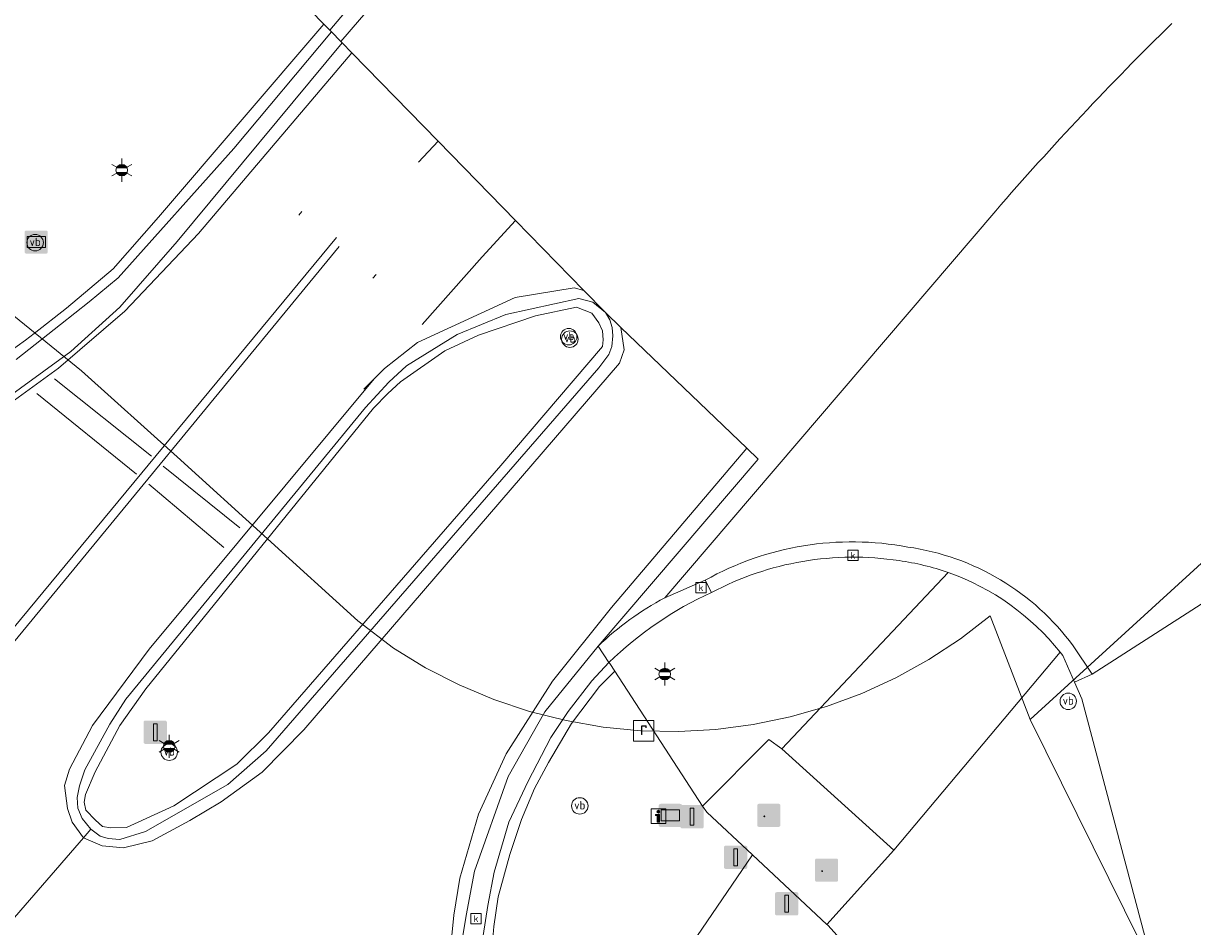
# Model space of a CAD drawing. Header units: metres. Extents: x 163628 to 167855, y 402678 to 405435.
# Tile 49 of 256: x 164125 to 164157, y 402999 to 403024. Entities that reach past the tile are written whole.
import ezdxf
from ezdxf.enums import TextEntityAlignment as Align

# ---------------------------------------------------------------- set-up
doc = ezdxf.new("R2010")
doc.units = ezdxf.units.M
doc.layers.get('0').update_dxf_attribs({"lineweight": 25})
for name, color, linetype, lineweight in [('X-CA190022.004-UO-BGT_Ondergrond$0$GE_214_Wegmarkering_Lijn_GEM', 253, 'Continuous', 9), ('X-CA190022.004-UO-BGT_Ondergrond$0$GE_311_WGDRijbaanRegionaleweg_Vlak_GEM', 253, 'Continuous', 9), ('X-CA190022.004-UO-BGT_Ondergrond$0$GE_314_WGDRijbaanLokaleweg_Vlak_GEM', 253, 'Continuous', 9), ('X-CA190022.004-UO-BGT_Ondergrond$0$GE_322_WGDInrit_Vlak_GEM', 253, 'Continuous', 9), ('X-CA190022.004-UO-BGT_Ondergrond$0$GE_351_OWGVerkeerseiland_Vlak_GEM', 253, 'Continuous', 9), ('X-CA190022.004-UO-BGT_Ondergrond$0$GE_361_OWGBerm_Vlak_GEM', 253, 'Continuous', 9), ('X-CA190022.004-UO-BGT_Ondergrond$0$GE_363_OWGBerm_openverharding_Vlak_GEM', 253, 'Continuous', 9), ('X-CA190022.004-UO-BGT_Ondergrond$0$GE_364_OWGBerm_halfverhard_Vlak_GEM', 253, 'Continuous', 9), ('X-CA190022.004-UO-BGT_Ondergrond$0$GE_367_OWGBerm_groenvoorziening_grasenk_GEM', 253, 'Continuous', 9), ('X-CA190022.004-UO-BGT_Ondergrond$0$GE_401_OTDErf_Vlak_GEM', 253, 'Continuous', 9), ('X-CA190022.004-UO-BGT_Ondergrond$0$GE_413_OTDOpenverharding_tegels_Vlak_GEM', 253, 'Continuous', 9), ('X-CA190022.004-UO-BGT_Ondergrond$0$GE_4622_GBKN_Paal_steen_Punt_GEM', 253, 'Continuous', 9), ('X-CA190022.004-UO-BGT_Ondergrond$0$GE_811_BRDInformatiebord_Punt_GEM', 253, 'Continuous', 9), ('X-CA190022.004-UO-BGT_Ondergrond$0$GE_812_BRDPlaatsnaambord_Punt_GEM', 253, 'Continuous', 9), ('X-CA190022.004-UO-BGT_Ondergrond$0$GE_814_BRDVerkeersbord_Punt_GEM', 253, 'Continuous', 9), ('X-CA190022.004-UO-BGT_Ondergrond$0$GE_836_KSTOpenbareVerlichtingskast_Punt_GEM', 253, 'Continuous', 9), ('X-CA190022.004-UO-BGT_Ondergrond$0$GE_837_KSTVerkeersregelinstallatiekast_Punt_GEM', 253, 'Continuous', 9), ('X-CA190022.004-UO-BGT_Ondergrond$0$GE_861_PALLichtmast_Punt_GEM', 253, 'Continuous', 9), ('X-CA190022.004-UO-BGT_Ondergrond$0$GE_863_PalPortaal_Punt_GEM', 253, 'Continuous', 9), ('X-CA190022.004-UO-BGT_Ondergrond$0$GE_869_PalAfsluitpaal_Punt_GEM', 253, 'Continuous', 9), ('X-CA190022.004-UO-BGT_Ondergrond$0$GE_885_PutInspectieofRioolput_Punt_GEM', 253, 'Continuous', 9), ('X-CA190022.004-UO-BGT_Ondergrond$0$GE_886_PutKolk_Punt_GEM', 253, 'Continuous', 9), ('X-CA190022.004-UO-BGT_Ondergrond$0$N-WE-IE-MEUBILAIR_WEGMEUBILAIR_VERKEERSBORD-S', 253, 'Continuous', 9), ('X-CA190022.004-UO-BGT_Ondergrond$0$N-WE-RI-PUT_INSPECTIE-S', 253, 'Continuous', 9), ('X-CA190022.004-UO-KAD_Percelen$0$B-WE-KG-GRENS_PERCEEL-GV', 150, 'Continuous', 9)]:
    doc.layers.add(name, color=color, linetype=linetype, lineweight=lineweight)
doc.styles.add('X-CA190022.004-UO-BGT_Ondergrond$0$NLCS-ISO', font='NLCS-ISO.ttf')

# ---------------------------------------------------------------- blocks, each defined once
blk = doc.blocks.new('*U7')
at = {"layer": 'X-CA190022.004-UO-BGT_Ondergrond$0$GE_4622_GBKN_Paal_steen_Punt_GEM'}
h = blk.add_hatch(color=222, dxfattribs=at)
edge = h.paths.add_edge_path()
edge.add_spline(control_points=[(-15.9, -13.6), (-15.9, -15.4), (-13.6, -15.9)], knot_values=[0, 0, 0, 1, 1, 1], degree=2, periodic=0)
edge.add_line((-13.6, -15.9), (13.6, -15.9))
edge.add_spline(control_points=[(13.6, -15.9), (15.4, -15.9), (15.9, -13.6)], knot_values=[0, 0, 0, 1, 1, 1], degree=2, periodic=0)
edge.add_line((15.9, -13.6), (15.9, 13.6))
edge.add_spline(control_points=[(15.9, 13.6), (15.9, 15.4), (13.6, 15.9)], knot_values=[0, 0, 0, 1, 1, 1], degree=2, periodic=0)
edge.add_line((13.6, 15.9), (-13.6, 15.9))
edge.add_spline(control_points=[(-13.6, 15.9), (-15.5, 15.9), (-15.9, 13.6)], knot_values=[0, 0, 0, 1, 1, 1], degree=2, periodic=0)
edge.add_line((-15.9, 13.6), (-15.9, -13.6))
at = {"layer": 'X-CA190022.004-UO-BGT_Ondergrond$0$GE_4622_GBKN_Paal_steen_Punt_GEM', "color": 222}
blk.add_3dface([(2.5, 11.6), (2.5, -11.6), (-2.5, -11.6), (-2.5, 11.6)], dxfattribs=at)
blk = doc.blocks.new('X-CA190022.004-UO-BGT_Ondergrond$0$IMGEOPaalSteen')
at = {"layer": 'X-CA190022.004-UO-BGT_Ondergrond$0$GE_4622_GBKN_Paal_steen_Punt_GEM'}
blk.add_hatch(color=222, dxfattribs=at).paths.add_polyline_path([(2.5, 11.6), (2.5, -11.6), (-2.5, -11.6), (-2.5, 11.6)])
at = {"layer": 'X-CA190022.004-UO-BGT_Ondergrond$0$GE_4622_GBKN_Paal_steen_Punt_GEM', "color": 222}
blk.add_blockref('*U7', (0, 0), dxfattribs=at)
blk = doc.blocks.new('X-CA190022.004-UO-BGT_Ondergrond$0$IMGEOAfsluitpaal')
at = {"layer": 'X-CA190022.004-UO-BGT_Ondergrond$0$GE_4622_GBKN_Paal_steen_Punt_GEM', "color": 0, "linetype": 'Continuous', "lineweight": 0}
blk.add_blockref('X-CA190022.004-UO-BGT_Ondergrond$0$IMGEOPaalSteen', (0, 0), dxfattribs=at)
blk = doc.blocks.new('*U14')
at = {"layer": 'X-CA190022.004-UO-BGT_Ondergrond$0$GE_836_KSTOpenbareVerlichtingskast_Punt_GEM'}
h = blk.add_hatch(color=40, dxfattribs=at)
edge = h.paths.add_edge_path()
edge.add_spline(control_points=[(-15.8, -13), (-15.8, -15.8), (-13, -15.8)], knot_values=[0, 0, 0, 1, 1, 1], degree=2, periodic=0)
edge.add_line((-13, -15.8), (13, -15.8))
edge.add_spline(control_points=[(13, -15.8), (15.8, -15.8), (15.8, -13)], knot_values=[0, 0, 0, 1, 1, 1], degree=2, periodic=0)
edge.add_line((15.8, -13), (15.8, 13))
edge.add_spline(control_points=[(15.8, 13), (15.8, 15.8), (13.2, 15.8)], knot_values=[0, 0, 0, 1, 1, 1], degree=2, periodic=0)
edge.add_line((13.2, 15.8), (-13, 15.8))
edge.add_spline(control_points=[(-13, 15.8), (-15.8, 15.8), (-15.8, 13)], knot_values=[0, 0, 0, 1, 1, 1], degree=2, periodic=0)
edge.add_line((-15.8, 13), (-15.8, -13))
blk = doc.blocks.new('X-CA190022.004-UO-BGT_Ondergrond$0$IMGEOOpenbareverlichtingskast')
at = {"layer": 'X-CA190022.004-UO-BGT_Ondergrond$0$GE_836_KSTOpenbareVerlichtingskast_Punt_GEM'}
h = blk.add_hatch(color=0, dxfattribs=at)
edge = h.paths.add_edge_path()
edge.add_spline(control_points=[(8.9, -11.9), (9.1, -11.9), (9.1, -11.7)], knot_values=[0, 0, 0, 1, 1, 1], degree=2, periodic=0)
edge.add_line((9.1, -11.7), (9.1, 3.6))
edge.add_line((9.1, 3.6), (-9.1, 3.6))
edge.add_line((-9.1, 3.6), (-9.1, -11.7))
edge.add_spline(control_points=[(-9.1, -11.7), (-9, -11.9), (-8.9, -11.9)], knot_values=[0, 0, 0, 1, 1, 1], degree=2, periodic=0)
edge.add_line((-8.9, -11.9), (8.9, -11.9))
edge = h.paths.add_edge_path()
edge.add_line((8.9, 9.2), (-8.9, 9.2))
edge.add_spline(control_points=[(-8.9, 9.2), (-9.1, 9.1), (-9.1, 9)], knot_values=[0, 0, 0, 1, 1, 1], degree=2, periodic=0)
edge.add_line((-9.1, 9), (-9.1, 6.6))
edge.add_spline(control_points=[(-9.1, 6.6), (-9, 6.4), (-8.9, 6.4)], knot_values=[0, 0, 0, 1, 1, 1], degree=2, periodic=0)
edge.add_line((-8.9, 6.4), (8.9, 6.4))
edge.add_spline(control_points=[(8.9, 6.4), (9.1, 6.4), (9.1, 6.6)], knot_values=[0, 0, 0, 1, 1, 1], degree=2, periodic=0)
edge.add_line((9.1, 6.6), (9.1, 9))
edge.add_spline(control_points=[(9.1, 9), (9.1, 9.2), (8.9, 9.2)], knot_values=[0, 0, 0, 1, 1, 1], degree=2, periodic=0)
h = blk.add_hatch(color=0, dxfattribs=at)
edge = h.paths.add_edge_path(flags=0)
edge.add_spline(control_points=[(-7.3, -1.4), (-7.3, -2.4), (-6.1, -2.6)], knot_values=[0, 0, 0, 1, 1, 1], degree=2, periodic=0)
edge.add_spline(control_points=[(-6.1, -2.6), (-4.8, -2.4), (-4.8, -1.5), (-4.8, -0.1), (-6.1, -0.1)], knot_values=[0, 0, 0, 0.5, 0.5, 1, 1, 1], degree=2, periodic=0)
edge.add_spline(control_points=[(-6.1, -0.1), (-7.1, -0.1), (-7.3, -1.3)], knot_values=[0, 0, 0, 1, 1, 1], degree=2, periodic=0)
edge.add_line((-7.3, -1.3), (-7.3, -1.4))
at = {"layer": 'X-CA190022.004-UO-BGT_Ondergrond$0$GE_836_KSTOpenbareVerlichtingskast_Punt_GEM', "color": 0}
blk.add_blockref('*U14', (0, 0), dxfattribs=at)
blk = doc.blocks.new('*U16')
at = {"layer": 'X-CA190022.004-UO-BGT_Ondergrond$0$GE_837_KSTVerkeersregelinstallatiekast_Punt_GEM'}
h = blk.add_hatch(color=40, dxfattribs=at)
edge = h.paths.add_edge_path()
edge.add_spline(control_points=[(-15.8, -13), (-15.8, -15.8), (-13, -15.8)], knot_values=[0, 0, 0, 1, 1, 1], degree=2, periodic=0)
edge.add_line((-13, -15.8), (13, -15.8))
edge.add_spline(control_points=[(13, -15.8), (15.8, -15.8), (15.8, -13)], knot_values=[0, 0, 0, 1, 1, 1], degree=2, periodic=0)
edge.add_line((15.8, -13), (15.8, 13))
edge.add_spline(control_points=[(15.8, 13), (15.8, 15.8), (13.2, 15.8)], knot_values=[0, 0, 0, 1, 1, 1], degree=2, periodic=0)
edge.add_line((13.2, 15.8), (-13, 15.8))
edge.add_spline(control_points=[(-13, 15.8), (-15.8, 15.8), (-15.8, 13)], knot_values=[0, 0, 0, 1, 1, 1], degree=2, periodic=0)
edge.add_line((-15.8, 13), (-15.8, -13))
blk = doc.blocks.new('X-CA190022.004-UO-BGT_Ondergrond$0$IMGEOVerkeersregelinstallatiekast')
at = {"layer": 'X-CA190022.004-UO-BGT_Ondergrond$0$GE_837_KSTVerkeersregelinstallatiekast_Punt_GEM'}
h = blk.add_hatch(color=256, dxfattribs=at)
edge = h.paths.add_edge_path()
edge.add_spline(control_points=[(8.9, -11.9), (9.1, -11.9), (9.1, -11.7)], knot_values=[0, 0, 0, 1, 1, 1], degree=2, periodic=0)
edge.add_line((9.1, -11.7), (9.1, 3.6))
edge.add_line((9.1, 3.6), (-9.1, 3.6))
edge.add_line((-9.1, 3.6), (-9.1, -11.7))
edge.add_spline(control_points=[(-9.1, -11.7), (-9, -11.9), (-8.9, -11.9)], knot_values=[0, 0, 0, 1, 1, 1], degree=2, periodic=0)
edge.add_line((-8.9, -11.9), (8.9, -11.9))
edge = h.paths.add_edge_path()
edge.add_line((8.9, 9.2), (-8.9, 9.2))
edge.add_spline(control_points=[(-8.9, 9.2), (-9.1, 9.1), (-9.1, 9)], knot_values=[0, 0, 0, 1, 1, 1], degree=2, periodic=0)
edge.add_line((-9.1, 9), (-9.1, 6.6))
edge.add_spline(control_points=[(-9.1, 6.6), (-9, 6.4), (-8.9, 6.4)], knot_values=[0, 0, 0, 1, 1, 1], degree=2, periodic=0)
edge.add_line((-8.9, 6.4), (8.9, 6.4))
edge.add_spline(control_points=[(8.9, 6.4), (9.1, 6.4), (9.1, 6.6)], knot_values=[0, 0, 0, 1, 1, 1], degree=2, periodic=0)
edge.add_line((9.1, 6.6), (9.1, 9))
edge.add_spline(control_points=[(9.1, 9), (9.1, 9.2), (8.9, 9.2)], knot_values=[0, 0, 0, 1, 1, 1], degree=2, periodic=0)
h = blk.add_hatch(color=256, dxfattribs=at)
edge = h.paths.add_edge_path(flags=0)
edge.add_spline(control_points=[(-7.3, -1.4), (-7.3, -2.4), (-6.1, -2.6)], knot_values=[0, 0, 0, 1, 1, 1], degree=2, periodic=0)
edge.add_spline(control_points=[(-6.1, -2.6), (-4.8, -2.4), (-4.8, -1.5), (-4.8, -0.1), (-6.1, -0.1)], knot_values=[0, 0, 0, 0.5, 0.5, 1, 1, 1], degree=2, periodic=0)
edge.add_spline(control_points=[(-6.1, -0.1), (-7.1, -0.1), (-7.3, -1.3)], knot_values=[0, 0, 0, 1, 1, 1], degree=2, periodic=0)
edge.add_line((-7.3, -1.3), (-7.3, -1.4))
blk.add_blockref('*U16', (0, 0), dxfattribs=at)
blk = doc.blocks.new('X-CA190022.004-UO-BGT_Ondergrond$0$N-SIE-WEG_LICHTMAST-SO')
h = blk.add_hatch(color=256)
h.paths.add_polyline_path([(1.16, 0.5, 0.658505), (-1.16, 0.5)])
h.paths.add_polyline_path([(-1.16, -0.5, 0.658505), (1.16, -0.5)])
at = {"flags": 128}
for points in [[(-2.19, 1.27), (-1.1, 0.63)], [(-1.16, 0.5), (1.16, 0.5)], [(0, 1.27), (0, 2.53)], [(1.1, 0.63), (2.19, 1.27)], [(-2.19, -1.27), (-1.1, -0.63)], [(-1.16, -0.5), (1.16, -0.5)], [(0, -1.27), (0, -2.53)], [(2.19, -1.27), (1.1, -0.63)]]:
    blk.add_lwpolyline(points, dxfattribs=at)
at = {"ltscale": 0.5}
blk.add_circle((0, 0), 1.27, dxfattribs=at)
at = {"style": 'X-CA190022.004-UO-BGT_Ondergrond$0$NLCS-ISO'}
blk.add_attdef('TYPE', text='', height=1.8, dxfattribs=at).set_placement((0, 2.53), align=Align.BOTTOM_CENTER)
blk = doc.blocks.new('X-CA190022.004-UO-BGT_Ondergrond$0$IMGEOLichtmastpaal')
at = {"xscale": 5, "yscale": 5, "zscale": 5}
blk.add_blockref('X-CA190022.004-UO-BGT_Ondergrond$0$N-SIE-WEG_LICHTMAST-SO', (0, 6.4), dxfattribs=at)
blk = doc.blocks.new('X-CA190022.004-UO-BGT_Ondergrond$0$SIE-WEG_PAAL_VERKEERSBORD-SO')
at = {"linetype": 'ByBlock', "lineweight": 18}
blk.add_circle((0, 0), 1.5, dxfattribs=at)
at = {"linetype": 'ByBlock', "lineweight": 18, "style": 'X-CA190022.004-UO-BGT_Ondergrond$0$NLCS-ISO'}
blk.add_text('vb', height=1.5, dxfattribs=at).set_placement((0, 0.13), align=Align.MIDDLE_CENTER)
blk = doc.blocks.new('X-CA190022.004-UO-BGT_Ondergrond$0$IMGEOVerkeersbord')
at = {"xscale": 5, "yscale": 5, "zscale": 5}
blk.add_blockref('X-CA190022.004-UO-BGT_Ondergrond$0$SIE-WEG_PAAL_VERKEERSBORD-SO', (0, 0), dxfattribs=at)
blk = doc.blocks.new('X-CA190022.004-UO-BGT_Ondergrond$0$SRI-PUT_INSPECTIEPUT_RIOOLPUT-SO')
at = {"color": 0, "linetype": 'ByBlock', "lineweight": 18}
blk.add_lwpolyline([(-1.12, -1.12), (1.12, -1.12), (1.12, 1.12), (-1.12, 1.12)], close=True, dxfattribs=at)
at = {"color": 0, "linetype": 'ByBlock', "lineweight": 18, "style": 'X-CA190022.004-UO-BGT_Ondergrond$0$NLCS-ISO'}
blk.add_text('r', height=1.5, dxfattribs=at).set_placement((0, 0.28), align=Align.MIDDLE_CENTER)
blk = doc.blocks.new('X-CA190022.004-UO-BGT_Ondergrond$0$IMGEOInspectierioolput')
at = {"layer": 'X-CA190022.004-UO-BGT_Ondergrond$0$N-WE-RI-PUT_INSPECTIE-S', "xscale": 10, "yscale": 10, "zscale": 10}
blk.add_blockref('X-CA190022.004-UO-BGT_Ondergrond$0$SRI-PUT_INSPECTIEPUT_RIOOLPUT-SO', (0, 0), dxfattribs=at)
blk = doc.blocks.new('X-CA190022.004-UO-BGT_Ondergrond$0$SIE-WEG_VERKEERSBORD_INFORMATIE-SO')
at = {"linetype": 'ByBlock', "lineweight": 18}
h = blk.add_hatch(color=0, dxfattribs=at)
h.dxf.hatch_style = 1
h.paths.add_polyline_path([(0.32, 0.49), (-0.82, 0.49), (-0.82, 0.19), (-0.32, 0.19), (-0.32, -1.62), (0.32, -1.62)])
h = blk.add_hatch(color=0, dxfattribs=at)
h.dxf.hatch_style = 1
edge = h.paths.add_edge_path()
edge.add_arc((0, 1.25), 0.373, 0, 360)
at = {"color": 0, "linetype": 'ByBlock', "lineweight": 18}
for points in [[(-2, -2), (2, -2), (2, 2), (-2, 2)], [(0.32, 0.49), (-0.82, 0.49), (-0.82, 0.19), (-0.32, 0.19), (-0.32, -1.62), (0.32, -1.62)]]:
    blk.add_lwpolyline(points, close=True, dxfattribs=at)
blk.add_circle((0, 1.25), 0.373, dxfattribs=at)
blk = doc.blocks.new('X-CA190022.004-UO-BGT_Ondergrond$0$IMGEOInformatiebord')
at = {"layer": 'X-CA190022.004-UO-BGT_Ondergrond$0$N-WE-IE-MEUBILAIR_WEGMEUBILAIR_VERKEERSBORD-S', "xscale": 5, "yscale": 5, "zscale": 5}
blk.add_blockref('X-CA190022.004-UO-BGT_Ondergrond$0$SIE-WEG_VERKEERSBORD_INFORMATIE-SO', (0, 0), dxfattribs=at)
blk = doc.blocks.new('*U19')
at = {"layer": 'X-CA190022.004-UO-BGT_Ondergrond$0$GE_863_PalPortaal_Punt_GEM'}
h = blk.add_hatch(color=222, dxfattribs=at)
edge = h.paths.add_edge_path()
edge.add_spline(control_points=[(-15.9, -13.6), (-15.9, -15.4), (-13.6, -15.9)], knot_values=[0, 0, 0, 1, 1, 1], degree=2, periodic=0)
edge.add_line((-13.6, -15.9), (13.6, -15.9))
edge.add_spline(control_points=[(13.6, -15.9), (15.4, -15.9), (15.9, -13.6)], knot_values=[0, 0, 0, 1, 1, 1], degree=2, periodic=0)
edge.add_line((15.9, -13.6), (15.9, 13.6))
edge.add_spline(control_points=[(15.9, 13.6), (15.9, 15.4), (13.6, 15.9)], knot_values=[0, 0, 0, 1, 1, 1], degree=2, periodic=0)
edge.add_line((13.6, 15.9), (-13.6, 15.9))
edge.add_spline(control_points=[(-13.6, 15.9), (-15.5, 15.9), (-15.9, 13.6)], knot_values=[0, 0, 0, 1, 1, 1], degree=2, periodic=0)
edge.add_line((-15.9, 13.6), (-15.9, -13.6))
at = {"layer": 'X-CA190022.004-UO-BGT_Ondergrond$0$GE_863_PalPortaal_Punt_GEM', "color": 222}
blk.add_3dface([(2.5, 11.6), (2.5, -11.6), (-2.5, -11.6), (-2.5, 11.6)], dxfattribs=at)
blk = doc.blocks.new('X-CA190022.004-UO-BGT_Ondergrond$0$IMGEOPortaalpaal')
at = {"layer": 'X-CA190022.004-UO-BGT_Ondergrond$0$GE_863_PalPortaal_Punt_GEM'}
blk.add_hatch(color=0, dxfattribs=at).paths.add_polyline_path([(2.5, 11.6), (2.5, -11.6), (-2.5, -11.6), (-2.5, 11.6)])
at = {"layer": 'X-CA190022.004-UO-BGT_Ondergrond$0$GE_863_PalPortaal_Punt_GEM', "color": 0}
blk.add_blockref('*U19', (0, 0), dxfattribs=at)
blk = doc.blocks.new('X-CA190022.004-UO-BGT_Ondergrond$0$SRI-KOLK-SO')
at = {"color": 0, "linetype": 'ByBlock', "lineweight": 18}
blk.add_lwpolyline([(-1.125, -1.125), (1.125, -1.125), (1.125, 1.125), (-1.125, 1.125)], close=True, dxfattribs=at)
at = {"color": 0, "linetype": 'ByBlock', "lineweight": 18, "style": 'X-CA190022.004-UO-BGT_Ondergrond$0$NLCS-ISO'}
blk.add_text('k', height=1.5, dxfattribs=at).set_placement((0, 0), align=Align.MIDDLE_CENTER)
blk = doc.blocks.new('X-CA190022.004-UO-BGT_Ondergrond$0$IMGEOKolk')
at = {"xscale": 5, "yscale": 5, "zscale": 5}
blk.add_blockref('X-CA190022.004-UO-BGT_Ondergrond$0$SRI-KOLK-SO', (0, 0), dxfattribs=at)
blk = doc.blocks.new('*U33')
at = {"layer": 'X-CA190022.004-UO-BGT_Ondergrond$0$GE_812_BRDPlaatsnaambord_Punt_GEM'}
h = blk.add_hatch(color=1, dxfattribs=at)
edge = h.paths.add_edge_path()
edge.add_spline(control_points=[(-13.2, 15.8), (-13.7, 15.8), (-14.3, 15.6)], knot_values=[0, 0, 0, 1, 1, 1], degree=2, periodic=0)
edge.add_spline(control_points=[(-14.3, 15.6), (-15.8, 14.9), (-15.8, 13.2)], knot_values=[0, 0, 0, 1, 1, 1], degree=2, periodic=0)
edge.add_line((-15.8, 13.2), (-15.8, -13.6))
edge.add_spline(control_points=[(-15.8, -13.6), (-15.3, -15.8), (-13.2, -15.8)], knot_values=[0, 0, 0, 1, 1, 1], degree=2, periodic=0)
edge.add_line((-13.2, -15.8), (13.6, -15.8))
edge.add_spline(control_points=[(13.6, -15.8), (15.8, -15.3), (15.8, -13.2)], knot_values=[0, 0, 0, 1, 1, 1], degree=2, periodic=0)
edge.add_line((15.8, -13.2), (15.8, 13.2))
edge.add_spline(control_points=[(15.8, 13.2), (15.8, 13.7), (15.6, 14.3)], knot_values=[0, 0, 0, 1, 1, 1], degree=2, periodic=0)
edge.add_spline(control_points=[(15.6, 14.3), (14.9, 15.8), (13.2, 15.8)], knot_values=[0, 0, 0, 1, 1, 1], degree=2, periodic=0)
edge.add_line((13.2, 15.8), (-13.2, 15.8))
at = {"layer": 'X-CA190022.004-UO-BGT_Ondergrond$0$GE_812_BRDPlaatsnaambord_Punt_GEM', "color": 1}
blk.add_3dface([(12.5, 7.4), (12.5, -7.4), (-12.5, -7.4), (-12.5, 7.4)], dxfattribs=at)
blk = doc.blocks.new('X-CA190022.004-UO-BGT_Ondergrond$0$IMGEOPlaatsnaambord')
at = {"layer": 'X-CA190022.004-UO-BGT_Ondergrond$0$GE_812_BRDPlaatsnaambord_Punt_GEM'}
blk.add_hatch(color=256, dxfattribs=at).paths.add_polyline_path([(12.5, 7.4), (12.5, -7.4), (-12.5, -7.4), (-12.5, 7.4)])
h = blk.add_hatch(color=256, dxfattribs=at)
edge = h.paths.add_edge_path(flags=0)
edge.add_spline(control_points=[(-10.4, -5.1), (-10.4, -5.3), (-10.2, -5.3)], knot_values=[0, 0, 0, 1, 1, 1], degree=2, periodic=0)
edge.add_line((-10.2, -5.3), (10.2, -5.3))
edge.add_spline(control_points=[(10.2, -5.3), (10.4, -5.3), (10.4, -5.1)], knot_values=[0, 0, 0, 1, 1, 1], degree=2, periodic=0)
edge.add_line((10.4, -5.1), (10.4, 5.1))
edge.add_spline(control_points=[(10.4, 5.1), (10.4, 5.3), (10.2, 5.3)], knot_values=[0, 0, 0, 1, 1, 1], degree=2, periodic=0)
edge.add_line((10.2, 5.3), (-10.2, 5.3))
edge.add_spline(control_points=[(-10.2, 5.3), (-10.4, 5.3), (-10.4, 5.1)], knot_values=[0, 0, 0, 1, 1, 1], degree=2, periodic=0)
edge.add_line((-10.4, 5.1), (-10.4, -5.1))
blk.add_blockref('*U33', (0, 0), dxfattribs=at)

msp = doc.modelspace()

# ---------------------------------------------------------------- linework, layer by layer
at = {"layer": 'X-CA190022.004-UO-BGT_Ondergrond$0$GE_214_Wegmarkering_Lijn_GEM'}
for p, q in [((164134.042, 403023.291), (164133.584, 403022.752)), ((164133.584, 403022.752), (164129.855, 403018.357)), ((164136.399, 403020.876), (164135.864, 403020.303)), ((164132.681, 403018.957), (164132.597, 403018.854)), ((164138.517, 403018.706), (164137.6, 403017.719)), ((164129.855, 403018.357), (164127.847, 403016.234)), ((164123.561, 403006.097), (164133.622, 403018.247)), ((164133.693, 403017.999), (164119.752, 403001.057)), ((164137.6, 403017.719), (164135.963, 403015.871)), ((164134.707, 403017.24), (164134.619, 403017.139)), ((164138.505, 403016.605), (164140.116, 403016.874)), ((164140.116, 403016.874), (164140.377, 403016.801)), ((164135.836, 403015.379), (164138.505, 403016.605)), ((164127.847, 403016.234), (164126.032, 403014.681)), ((164141.392, 403015.789), (164141.483, 403015.183)), ((164134.933, 403014.673), (164135.836, 403015.379)), ((164141.483, 403015.183), (164141.349, 403014.815)), ((164126.032, 403014.681), (164124.632, 403013.661)), ((164141.349, 403014.815), (164132.728, 403004.812)), ((164134.372, 403014.106), (164134.933, 403014.673)), ((164125.925, 403014.389), (164128.568, 403012.282)), ((164128.505, 403007.008), (164134.653, 403014.389)), ((164128.163, 403011.788), (164125.435, 403013.987)), ((164141.13, 403008.146), (164144.827, 403012.494)), ((164128.892, 403012.001), (164130.987, 403010.319)), ((164130.548, 403009.789), (164128.495, 403011.51)), ((164139.522, 403006.138), (164141.13, 403008.146)), ((164126.956, 403004.928), (164128.505, 403007.008)), ((164138.26, 403004.155), (164139.522, 403006.138)), ((164126.332, 403003.738), (164126.956, 403004.928)), ((164132.728, 403004.812), (164131.593, 403003.65)), ((164137.498, 403002.509), (164138.26, 403004.155)), ((164126.196, 403003.285), (164126.332, 403003.738)), ((164131.593, 403003.65), (164130.472, 403002.842)), ((164126.273, 403002.657), (164126.196, 403003.285)), ((164130.472, 403002.842), (164129.619, 403002.333)), ((164126.405, 403002.286), (164126.273, 403002.657)), ((164136.99, 403000.761), (164137.498, 403002.509)), ((164126.711, 403001.86), (164126.405, 403002.286)), ((164129.619, 403002.333), (164128.59, 403001.778)), ((164127.227, 403001.642), (164126.711, 403001.86)), ((164128.59, 403001.778), (164127.802, 403001.589)), ((164127.802, 403001.589), (164127.227, 403001.642)), ((164136.829, 402999.75), (164136.99, 403000.761)), ((164136.664, 402998.127), (164136.829, 402999.75))]:
    msp.add_line(p, q, dxfattribs=at)
at = {"layer": 'X-CA190022.004-UO-BGT_Ondergrond$0$GE_311_WGDRijbaanRegionaleweg_Vlak_GEM', "flags": 128}
for points in [[(164136.966, 402998.521), (164137.164, 402999.739), (164137.394, 403000.95), (164138.314, 403003.532), (164139.314, 403005.297), (164140.771, 403007.094), (164141.066, 403006.645)], [(164141.066, 403006.645), (164140.593, 403006.148), (164139.947, 403005.31), (164139.479, 403004.6), (164138.849, 403003.389), (164138.329, 403002.292), (164137.93, 403000.925), (164137.755, 403000.015), (164137.563, 402998.785)]]:
    msp.add_lwpolyline(points, dxfattribs=at)
at = {"layer": 'X-CA190022.004-UO-BGT_Ondergrond$0$GE_314_WGDRijbaanLokaleweg_Vlak_GEM', "flags": 128}
for points in [[(164134.815, 403024.846), (164134.252, 403024.189), (164133.744, 403023.596), (164133.485, 403023.861), (164133.441, 403023.906), (164134.097, 403024.676)], [(164140.771, 403007.094), (164145.136, 403012.197), (164144.827, 403012.494), (164141.392, 403015.789), (164140.968, 403016.197), (164140.377, 403016.801), (164138.517, 403018.706), (164136.399, 403020.876), (164134.042, 403023.291), (164133.778, 403023.561), (164133.744, 403023.596), (164134.252, 403024.189), (164134.815, 403024.846)], [(164124.877, 403014.92), (164126.085, 403015.875), (164126.87, 403016.494), (164127.657, 403017.147), (164130.818, 403020.672), (164133.485, 403023.861), (164133.744, 403023.596), (164133.778, 403023.561)], [(164133.778, 403023.561), (164129.272, 403018.137), (164127.707, 403016.345), (164126.369, 403015.133), (164124.247, 403013.599)], [(164124.247, 403013.599), (164126.369, 403015.133), (164127.707, 403016.345), (164129.272, 403018.137), (164133.778, 403023.561), (164134.042, 403023.291), (164136.399, 403020.876), (164138.517, 403018.706), (164140.377, 403016.801), (164140.968, 403016.197)], [(164151.627, 403018.974), (164142.587, 403008.41)], [(164140.968, 403016.197), (164140.623, 403016.477), (164140.243, 403016.578), (164138.25, 403016.142), (164136.915, 403015.596), (164135.534, 403014.742), (164135.052, 403014.298), (164134.412, 403013.61), (164127.866, 403005.644), (164127.434, 403004.963), (164126.752, 403003.718), (164126.602, 403003.277), (164126.544, 403002.959), (164126.562, 403002.673), (164126.674, 403002.389), (164126.916, 403002.096), (164126.711, 403001.86), (164123.229, 402997.848)], [(164123.229, 402997.848), (164126.711, 403001.86), (164126.916, 403002.096), (164127.169, 403001.907), (164127.384, 403001.843), (164127.708, 403001.815), (164128.408, 403002.036), (164130.653, 403003.318), (164131.705, 403004.231), (164140.789, 403014.686), (164141.058, 403015.052), (164141.142, 403015.273), (164141.175, 403015.565), (164141.154, 403015.793), (164141.088, 403015.996), (164140.968, 403016.197), (164141.392, 403015.789), (164144.827, 403012.494), (164145.136, 403012.197), (164140.771, 403007.094)], [(164142.587, 403008.41), (164143.694, 403008.893), (164143.866, 403008.556)], [(164140.771, 403007.094), (164139.314, 403005.297), (164138.314, 403003.532), (164137.394, 403000.95), (164137.164, 402999.739), (164136.966, 402998.521)], [(164141.066, 403006.645), (164140.771, 403007.094)]]:
    msp.add_lwpolyline(points, dxfattribs=at)
at = {"layer": 'X-CA190022.004-UO-BGT_Ondergrond$0$GE_314_WGDRijbaanLokaleweg_Vlak_GEM'}
for centre, radius, start, end in [((164217.877, 402961.506), 87.702, 134.47139, 139.06013), ((164147.923, 402999.604), 9.828, 114.3827, 134.2444), ((164146.386, 403001.257), 8.099, 117.971, 133.8884)]:
    msp.add_arc(centre, radius, start, end, dxfattribs=at)
at = {"layer": 'X-CA190022.004-UO-BGT_Ondergrond$0$GE_314_WGDRijbaanLokaleweg_Vlak_GEM', "extrusion": (0, 0, -1)}
msp.add_arc((-164146.386, 403001.257), 8.099, 46.1116, 62.029, dxfattribs=at)
at = {"layer": 'X-CA190022.004-UO-BGT_Ondergrond$0$GE_322_WGDInrit_Vlak_GEM', "flags": 128}
for points in [[(164143.694, 403008.893), (164142.587, 403008.41), (164151.627, 403018.974)], [(164161.435, 403010.93), (164154.267, 403006.324), (164153.746, 403007.099)]]:
    msp.add_lwpolyline(points, dxfattribs=at)
at = {"layer": 'X-CA190022.004-UO-BGT_Ondergrond$0$GE_322_WGDInrit_Vlak_GEM', "extrusion": (0, 0, -1)}
msp.add_arc((-164217.877, 402961.506), 87.702, 40.93987, 45.52861, dxfattribs=at)
at = {"layer": 'X-CA190022.004-UO-BGT_Ondergrond$0$GE_322_WGDInrit_Vlak_GEM'}
for centre, radius, start, end in [((164147.709, 403001.71), 8.229, 79.3731, 119.2054), ((164148.268, 403003.06), 6.806, 36.4024, 81.9016)]:
    msp.add_arc(centre, radius, start, end, dxfattribs=at)
at = {"layer": 'X-CA190022.004-UO-BGT_Ondergrond$0$GE_351_OWGVerkeerseiland_Vlak_GEM', "flags": 128}
for points in [[(164126.674, 403002.389), (164126.562, 403002.673), (164126.544, 403002.959), (164126.602, 403003.277), (164126.752, 403003.718), (164127.434, 403004.963), (164127.866, 403005.644), (164134.412, 403013.61), (164135.052, 403014.298), (164135.534, 403014.742), (164136.915, 403015.596), (164138.25, 403016.142), (164140.243, 403016.578), (164140.623, 403016.477), (164140.968, 403016.197), (164141.088, 403015.996), (164141.154, 403015.793), (164141.175, 403015.565), (164141.142, 403015.273), (164141.058, 403015.052), (164140.789, 403014.686), (164131.705, 403004.231), (164130.653, 403003.318), (164128.408, 403002.036), (164127.708, 403001.815), (164127.384, 403001.843), (164127.169, 403001.907), (164126.916, 403002.096), (164126.674, 403002.389)], [(164130.898, 403003.874), (164129.18, 403002.733), (164127.891, 403002.142), (164127.462, 403002.131), (164127.231, 403002.171), (164127.041, 403002.338), (164126.779, 403002.612), (164126.734, 403002.832), (164126.772, 403003.041), (164127.031, 403003.657), (164127.703, 403004.923), (164128.417, 403005.931), (164134.63, 403013.59), (164135.022, 403013.989), (164135.369, 403014.304), (164136.58, 403015.157), (164137.504, 403015.582), (164139.055, 403016.11), (164140.177, 403016.344), (164140.593, 403016.178), (164140.786, 403015.916), (164140.889, 403015.695), (164140.91, 403015.451), (164140.891, 403015.273), (164138.109, 403012.026), (164131.77, 403004.726), (164130.898, 403003.874)], [(164130.898, 403003.874), (164129.18, 403002.733), (164127.891, 403002.142), (164127.462, 403002.131), (164127.231, 403002.171), (164127.041, 403002.338), (164126.779, 403002.612), (164126.734, 403002.832), (164126.772, 403003.041), (164127.031, 403003.657), (164127.703, 403004.923), (164128.417, 403005.931), (164134.63, 403013.59), (164135.022, 403013.989), (164135.369, 403014.304), (164136.58, 403015.157), (164137.504, 403015.582), (164139.055, 403016.11), (164140.177, 403016.344), (164140.593, 403016.178), (164140.786, 403015.916), (164140.889, 403015.695), (164140.91, 403015.451), (164140.891, 403015.273), (164138.109, 403012.026), (164131.77, 403004.726), (164130.898, 403003.874)]]:
    msp.add_lwpolyline(points, dxfattribs=at)
at = {"layer": 'X-CA190022.004-UO-BGT_Ondergrond$0$GE_361_OWGBerm_Vlak_GEM', "flags": 128}
for points in [[(164123.98, 403014.621), (164125.13, 403015.441), (164125.368, 403015.627), (164126.249, 403016.318), (164127.523, 403017.395), (164128.766, 403018.797), (164133.279, 403024.073), (164133.441, 403023.906), (164133.485, 403023.861)], [(164133.485, 403023.861), (164130.818, 403020.672), (164127.657, 403017.147), (164126.87, 403016.494), (164126.085, 403015.875), (164124.877, 403014.92)], [(164137.563, 402998.785), (164137.755, 403000.015), (164137.93, 403000.925), (164138.329, 403002.292), (164138.849, 403003.389), (164139.479, 403004.6), (164139.947, 403005.31), (164140.593, 403006.148), (164141.066, 403006.645), (164141.086, 403006.615), (164141.221, 403006.406), (164140.804, 403005.989), (164140.04, 403004.983), (164139.416, 403003.918), (164139.029, 403003.21), (164138.676, 403002.359), (164138.357, 403001.409), (164138.04, 403000.25), (164137.917, 402999.443), (164137.841, 402998.457)]]:
    msp.add_lwpolyline(points, dxfattribs=at)
at = {"layer": 'X-CA190022.004-UO-BGT_Ondergrond$0$GE_363_OWGBerm_openverharding_Vlak_GEM', "flags": 128}
for points in [[(164143.866, 403008.556), (164143.694, 403008.893)], [(164153.746, 403007.099), (164154.267, 403006.324), (164153.777, 403006.11), (164153.461, 403006.835), (164153.426, 403006.88), (164153.39, 403006.925)]]:
    msp.add_lwpolyline(points, dxfattribs=at)
at = {"layer": 'X-CA190022.004-UO-BGT_Ondergrond$0$GE_363_OWGBerm_openverharding_Vlak_GEM', "extrusion": (0, 0, -1)}
for centre, radius, start, end in [((-164147.709, 403001.71), 8.229, 60.7946, 100.6269), ((-164148.268, 403003.06), 6.806, 98.0984, 143.5976)]:
    msp.add_arc(centre, radius, start, end, dxfattribs=at)
at = {"layer": 'X-CA190022.004-UO-BGT_Ondergrond$0$GE_363_OWGBerm_openverharding_Vlak_GEM'}
for centre, radius, start, end in [((164147.737, 403001.278), 8.243, 81.2664, 118.0099), ((164148.058, 403002.66), 6.83, 70.5491, 82.1627), ((164148.061, 403002.67), 6.82, 38.608, 70.5474)]:
    msp.add_arc(centre, radius, start, end, dxfattribs=at)
at = {"layer": 'X-CA190022.004-UO-BGT_Ondergrond$0$GE_364_OWGBerm_halfverhard_Vlak_GEM', "flags": 128}
msp.add_lwpolyline([(164153.39, 403006.925), (164148.848, 403001.52), (164145.788, 403004.285), (164150.332, 403009.1)], dxfattribs=at)
at = {"layer": 'X-CA190022.004-UO-BGT_Ondergrond$0$GE_364_OWGBerm_halfverhard_Vlak_GEM', "extrusion": (0, 0, -1)}
msp.add_arc((-164148.061, 403002.67), 6.82, 109.4526, 141.392, dxfattribs=at)
at = {"layer": 'X-CA190022.004-UO-BGT_Ondergrond$0$GE_367_OWGBerm_groenvoorziening_grasenk_GEM', "flags": 128}
for points in [[(164134.097, 403024.676), (164133.441, 403023.906), (164133.279, 403024.073), (164120.279, 403037.389), (164120.165, 403037.506), (164123.82, 403038.621), (164128.704, 403039.658)], [(164120.279, 403037.389), (164133.279, 403024.073), (164128.766, 403018.797), (164127.523, 403017.395), (164126.249, 403016.318), (164125.368, 403015.627), (164125.13, 403015.441), (164123.98, 403014.621)], [(164150.332, 403009.1), (164145.788, 403004.285), (164145.436, 403004.543), (164143.624, 403002.728), (164141.221, 403006.406), (164141.086, 403006.615), (164141.066, 403006.645)], [(164147.018, 402999.497), (164148.848, 403001.52), (164153.39, 403006.925), (164153.426, 403006.88), (164153.461, 403006.835), (164153.777, 403006.11), (164153.977, 403005.651), (164155.976, 402998.149), (164156.156, 402997.472)], [(164137.841, 402998.457), (164137.917, 402999.443), (164138.04, 403000.25), (164138.357, 403001.409), (164138.676, 403002.359), (164139.029, 403003.21), (164139.416, 403003.918), (164140.04, 403004.983), (164140.804, 403005.989), (164141.221, 403006.406), (164143.624, 403002.728), (164143.734, 403002.56), (164144.981, 403001.397), (164142.237, 402997.361)], [(164142.237, 402997.361), (164144.981, 403001.397), (164147.018, 402999.497), (164147.041, 402999.476), (164149.14, 402997.154), (164148.545, 402997.516), (164147.829, 402997.522), (164147.43, 402997.296), (164146.858, 402996.771), (164146.553, 402996.281), (164146.462, 402995.908), (164146.618, 402995.534), (164147.226, 402994.561), (164148.624, 402993.017), (164157.991, 402981.976), (164165.125, 402973.679), (164158.801, 402979.042), (164156.077, 402981.114), (164153.928, 402983.041), (164151.213, 402986.699), (164147.314, 402991.22), (164144.708, 402994.529), (164143.131, 402996.334), (164142.237, 402997.361)], [(164274.871, 402873.8), (164267.943, 402878.871), (164257.373, 402886.89), (164244.842, 402897.336), (164228.921, 402910.946), (164215.409, 402922.637), (164205.815, 402931.397), (164199.342, 402937.517), (164197.531, 402939.267), (164197.003, 402939.796), (164185.625, 402951.188), (164176.304, 402961.1), (164172.986, 402964.628), (164173.825, 402964.509), (164173.858, 402964.715), (164173.751, 402964.94), (164173.13, 402965.704), (164170.537, 402969.461), (164168.296, 402972.254), (164159.216, 402983.106), (164149.14, 402997.154), (164147.041, 402999.476), (164147.018, 402999.497)]]:
    msp.add_lwpolyline(points, dxfattribs=at)
at = {"layer": 'X-CA190022.004-UO-BGT_Ondergrond$0$GE_367_OWGBerm_groenvoorziening_grasenk_GEM', "extrusion": (0, 0, -1)}
for centre, radius, start, end in [((-164147.737, 403001.278), 8.243, 61.9901, 98.7336), ((-164148.058, 403002.66), 6.83, 97.8373, 109.4509), ((-164147.923, 402999.604), 9.828, 45.7556, 65.6173)]:
    msp.add_arc(centre, radius, start, end, dxfattribs=at)
at = {"layer": 'X-CA190022.004-UO-BGT_Ondergrond$0$GE_401_OTDErf_Vlak_GEM', "flags": 128}
msp.add_lwpolyline([(164156.156, 402997.472), (164155.976, 402998.149), (164153.977, 403005.651), (164153.777, 403006.11), (164154.267, 403006.324), (164161.435, 403010.93), (164162.314, 403011.611), (164164.366, 403015.22), (164164.651, 403017.53), (164164.9, 403019.546), (164164.755, 403019.549), (164164.832, 403020.209), (164164.153, 403020.261), (164164.214, 403020.702), (164158.624, 403022.6)], dxfattribs=at)
at = {"layer": 'X-CA190022.004-UO-BGT_Ondergrond$0$GE_413_OTDOpenverharding_tegels_Vlak_GEM', "flags": 128}
msp.add_lwpolyline([(164143.624, 403002.728), (164145.436, 403004.543), (164145.788, 403004.285), (164148.848, 403001.52), (164147.018, 402999.497), (164144.981, 403001.397), (164143.734, 403002.56), (164143.624, 403002.728)], dxfattribs=at)
at = {"layer": 'X-CA190022.004-UO-KAD_Percelen$0$B-WE-KG-GRENS_PERCEEL-GV', "flags": 128}
for points in [[(164155.569, 402999.02), (164152.568, 403005.093), (164151.478, 403007.919), (164150.663, 403007.292), (164149.803, 403006.727), (164148.903, 403006.229), (164147.968, 403005.8), (164147.004, 403005.443), (164146.015, 403005.159), (164145.008, 403004.95), (164143.988, 403004.818), (164142.96, 403004.762), (164141.932, 403004.784), (164140.908, 403004.883), (164139.895, 403005.059), (164138.898, 403005.311), (164137.922, 403005.637), (164136.974, 403006.035), (164136.058, 403006.504), (164135.18, 403007.04), (164134.21, 403007.78), (164129.27, 403012.26), (164126.66, 403014.61), (164121.73, 403018.6)], [(164121.73, 403018.6), (164126.66, 403014.61), (164129.27, 403012.26), (164134.21, 403007.78), (164135.18, 403007.04), (164136.058, 403006.504), (164136.974, 403006.035), (164137.922, 403005.637), (164138.898, 403005.311), (164139.895, 403005.059), (164140.908, 403004.883), (164141.932, 403004.784), (164142.96, 403004.762), (164143.988, 403004.818), (164145.008, 403004.95), (164146.015, 403005.159), (164147.004, 403005.443), (164147.968, 403005.8), (164148.903, 403006.229), (164149.803, 403006.727), (164150.663, 403007.292), (164151.478, 403007.919), (164152.568, 403005.093), (164162.54, 403014.177)], [(164171.12, 402994.807), (164167.763, 403001.649), (164165.479, 403007.061), (164162.54, 403014.177), (164152.568, 403005.093), (164155.569, 402999.02)]]:
    msp.add_lwpolyline(points, dxfattribs=at)

# ---------------------------------------------------------------- block references
at = {"layer": 'X-CA190022.004-UO-BGT_Ondergrond$0$GE_811_BRDInformatiebord_Punt_GEM', "xscale": 0.02, "yscale": 0.02, "zscale": 0.02}
msp.add_blockref('X-CA190022.004-UO-BGT_Ondergrond$0$IMGEOInformatiebord', (164142.414, 403002.449), dxfattribs=at)
at = {"layer": 'X-CA190022.004-UO-BGT_Ondergrond$0$GE_812_BRDPlaatsnaambord_Punt_GEM', "xscale": 0.02, "yscale": 0.02, "zscale": 0.02}
for p in [(164125.422, 403018.121), (164142.742, 403002.472)]:
    msp.add_blockref('X-CA190022.004-UO-BGT_Ondergrond$0$IMGEOPlaatsnaambord', p, dxfattribs=at)
at = {"layer": 'X-CA190022.004-UO-BGT_Ondergrond$0$GE_814_BRDVerkeersbord_Punt_GEM', "xscale": 0.03, "yscale": 0.03, "zscale": 0.02}
for p in [(164125.393, 403018.106), (164139.965, 403015.539), (164139.997, 403015.472), (164153.609, 403005.587), (164129.055, 403004.198), (164140.268, 403002.731)]:
    msp.add_blockref('X-CA190022.004-UO-BGT_Ondergrond$0$IMGEOVerkeersbord', p, dxfattribs=at)
at = {"layer": 'X-CA190022.004-UO-BGT_Ondergrond$0$GE_836_KSTOpenbareVerlichtingskast_Punt_GEM', "xscale": 0.02, "yscale": 0.02, "zscale": 0.02}
msp.add_blockref('X-CA190022.004-UO-BGT_Ondergrond$0$IMGEOOpenbareverlichtingskast', (164147.008, 403000.978), dxfattribs=at)
at = {"layer": 'X-CA190022.004-UO-BGT_Ondergrond$0$GE_837_KSTVerkeersregelinstallatiekast_Punt_GEM', "xscale": 0.02, "yscale": 0.02, "zscale": 0.02}
msp.add_blockref('X-CA190022.004-UO-BGT_Ondergrond$0$IMGEOVerkeersregelinstallatiekast', (164145.43, 403002.474), dxfattribs=at)
at = {"layer": 'X-CA190022.004-UO-BGT_Ondergrond$0$GE_861_PALLichtmast_Punt_GEM', "xscale": 0.025, "yscale": 0.025, "zscale": 0.025}
for p in [(164127.76, 403019.924), (164142.589, 403006.17), (164129.055, 403004.198)]:
    msp.add_blockref('X-CA190022.004-UO-BGT_Ondergrond$0$IMGEOLichtmastpaal', p, dxfattribs=at)
at = {"layer": 'X-CA190022.004-UO-BGT_Ondergrond$0$GE_863_PalPortaal_Punt_GEM', "xscale": 0.02, "yscale": 0.02, "zscale": 0.02}
msp.add_blockref('X-CA190022.004-UO-BGT_Ondergrond$0$IMGEOPortaalpaal', (164128.673, 403004.742), dxfattribs=at)
at = {"layer": 'X-CA190022.004-UO-BGT_Ondergrond$0$GE_869_PalAfsluitpaal_Punt_GEM', "xscale": 0.02, "yscale": 0.02, "zscale": 0.02}
for p in [(164143.335, 403002.436), (164144.525, 403001.328), (164145.919, 403000.059)]:
    msp.add_blockref('X-CA190022.004-UO-BGT_Ondergrond$0$IMGEOAfsluitpaal', p, dxfattribs=at)
at = {"layer": 'X-CA190022.004-UO-BGT_Ondergrond$0$GE_885_PutInspectieofRioolput_Punt_GEM', "xscale": 0.025, "yscale": 0.025, "zscale": 0.025}
msp.add_blockref('X-CA190022.004-UO-BGT_Ondergrond$0$IMGEOInspectierioolput', (164142.015, 403004.783), dxfattribs=at)
at = {"layer": 'X-CA190022.004-UO-BGT_Ondergrond$0$GE_886_PutKolk_Punt_GEM', "xscale": 0.025, "yscale": 0.025, "zscale": 0.025}
for p in [(164147.729, 403009.567), (164143.578, 403008.687), (164137.436, 402999.653)]:
    msp.add_blockref('X-CA190022.004-UO-BGT_Ondergrond$0$IMGEOKolk', p, dxfattribs=at)

doc.saveas('drawing.dxf')
